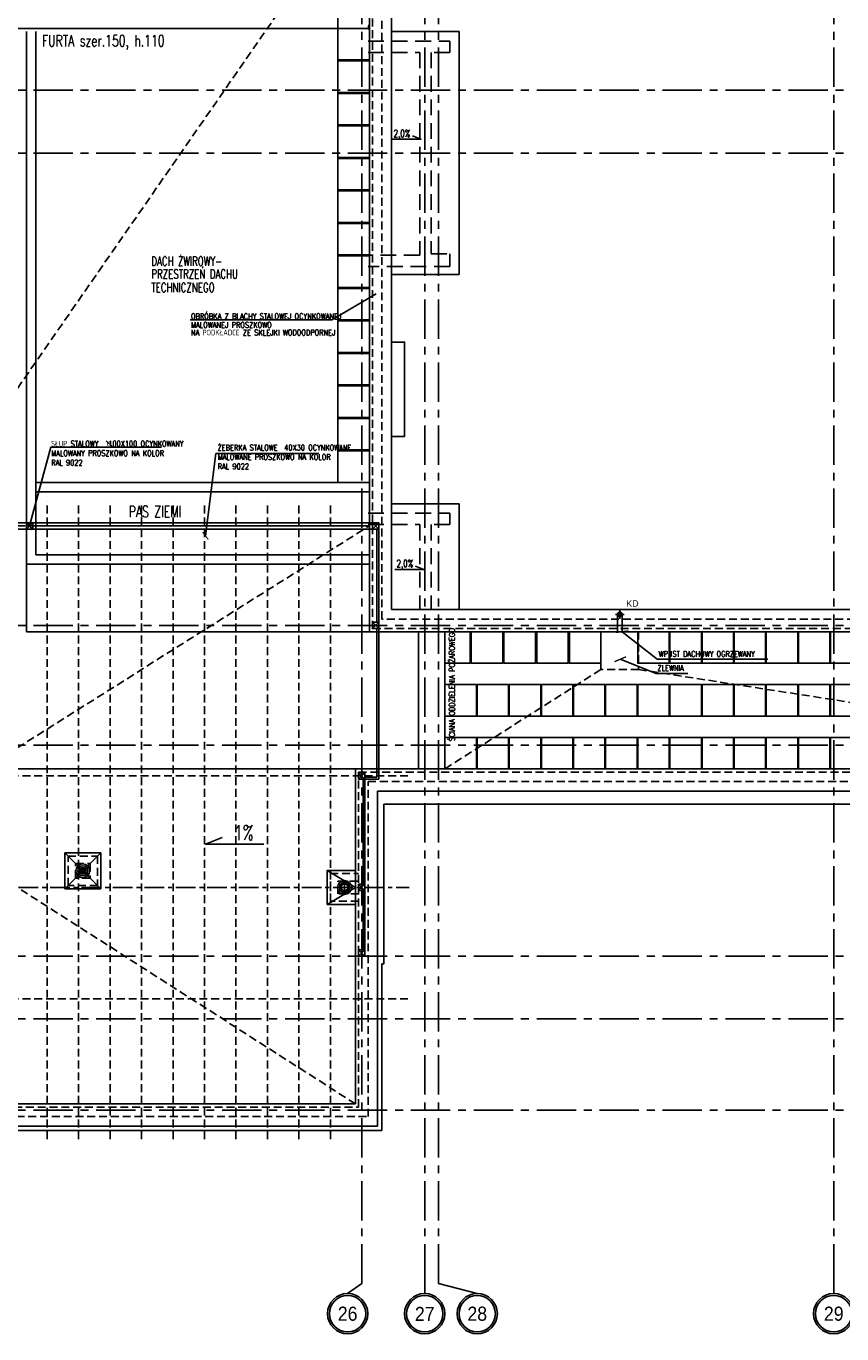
# Model space of a CAD drawing. Extents: x 41755 to 123924, y -112333 to 86187.
# Tile 240 of 256: x 107697 to 108994, y -11036 to -8959. Entities that reach past the tile are written whole.
import ezdxf
from ezdxf.enums import TextEntityAlignment as Align

# ---------------------------------------------------------------- set-up
doc = ezdxf.new("R2010")
doc.units = 0
doc.header["$LTSCALE"] = 50
for name, pattern in [('CENTER', [2, 1.25, -0.25, 0.25, -0.25]), ('DASHDOT2', [12.7, 6.35, -3.175, 0, -3.175]), ('DASHED', [0.75, 0.5, -0.25])]:
    doc.linetypes.add(name, pattern=pattern)
doc.layers.get('0').update_dxf_attribs({"color": 101, "linetype": 'CONTINUOUS'})
doc.layers.add('_opis', color=53, linetype='CONTINUOUS', lineweight=9)
for name, color, linetype in [('Ele-balustrada', 8, 'CONTINUOUS'), ('Ins-kan', 54, 'CONTINUOUS'), ('Ins-wod', 4, 'CONTINUOUS'), ('Opis-spadki', 61, 'CONTINUOUS'), ('Os-osie', 14, 'CENTER'), ('Os-osie glowne', 1, 'CENTER'), ('Os-osie-opis', 16, 'CONTINUOUS'), ('Pzt-chodniki-hatch', 252, 'CONTINUOUS'), ('Sc-metal', 141, 'CONTINUOUS'), ('Sch-opis', 51, 'CONTINUOUS'), ('W-idok', 8, 'CONTINUOUS'), ('W-idok pod', 5, 'DASHED'), ('W-izol-w', 144, 'CONTINUOUS'), ('W-otwor-strop', 1, 'CONTINUOUS'), ('W-widok-spadki', 61, 'CONTINUOUS')]:
    doc.layers.add(name, color=color, linetype=linetype)
doc.styles.add('dwg_opis duży', font='ARIAL.TTF', dxfattribs={"width": 0.9})
doc.styles.add('ROMANS', font='romans', dxfattribs={"width": 0.85})
doc.styles.add('TYTUL2', font='ARIAL.TTF')
doc.dimstyles.new('CHMIELNA', dxfattribs={"dimscale": 3.5, "dimtxt": 4, "dimasz": 1.5, "dimexe": 3, "dimexo": 0, "dimgap": 1, "dimtad": 1, "dimdec": 1, "dimrnd": 0.5, "dimzin": 12, "dimdsep": 46, "dimtxsty": 'ROMANS', "dimblk": 'DIMTICK', "dimcen": 0.09, "dimse1": 1, "dimse2": 1, "dimclrd": 143, "dimclrt": 53, "dimadec": 0, "dimazin": 0, "dimtfac": 1, "dimtdec": 1, "dimtix": 1, "dimtmove": 2, "dimatfit": 2, "dimldrblk": 'ARCHTICK', "dimfxl": 0, "dimtolj": 1, "dimtzin": 0, "dimarcsym": 0})

# ---------------------------------------------------------------- blocks, each defined once
blk = doc.blocks.new('_opis_osi_liczbowy')
blk.add_hatch(color=256).paths.add_polyline_path([(32, 32), (32, 28.8, -1), (32, -28.8), (32, -32, 1)])
for radius in [32, 28.8]:
    blk.add_circle((32, 0), radius)
at = {"style": 'dwg_opis duży', "width": 0.9}
blk.add_attdef('AXNAMEH', text='', height=22.4, rotation=90, dxfattribs=at).set_placement((32, 0), align=Align.MIDDLE_CENTER)
blk = doc.blocks.new('SPADKI')
at = {"ltscale": 25}
blk.add_lwpolyline([(0, 0), (0, -70), (-8, -50), (-8, -50)], dxfattribs=at)
at = {"ltscale": 25, "style": 'ROMANS', "width": 0.7}
blk.add_attdef('SP%', text='', height=18, rotation=90, dxfattribs=at).set_placement((-4.9, -24), align=Align.CENTER)
blk = doc.blocks.new('DIMTICK')
for p, q in [((-1, 0), (1, 0)), ((0, 1), (0, -1))]:
    blk.add_line(p, q)
at = {"const_width": 0.141}
blk.add_lwpolyline([(0.71, 0.71), (-0.71, -0.71)], dxfattribs=at)
blk = doc.blocks.new('_sfkhmgkjm')
for points in [[(-3.5, 0), (-3.5, -0.5)], [(-3.5, 0), (3.5, 0), (3.5, 0)], [(3.5, 0), (3.5, -0.5)]]:
    blk.add_lwpolyline(points)
blk.add_lwpolyline([(3.5, -0.5, -0.284735), (-3.5, -0.5, -7)], format="xyb")
blk = doc.blocks.new('_gkjgskfjgkdfh')
at = {"linetype": 'DASHDOT2', "ltscale": 0.5}
for points in [[(-7, 0), (7, 0)], [(0, -7), (0, 7)], [(0, 0), (0, -7)]]:
    blk.add_lwpolyline(points, dxfattribs=at)
at = {"ltscale": 2}
for radius in [3.75, 3.25]:
    blk.add_circle((0, 0), radius, dxfattribs=at)

msp = doc.modelspace()

# ---------------------------------------------------------------- linework, layer by layer
at = {"layer": 'Ele-balustrada'}
msp.add_lwpolyline([(106822.154, -8962.641), (108241.778, -8962.641)], dxfattribs=at)
at = {"layer": 'Ins-kan', "ltscale": 0.2}
for p, q in [((107787.593, -10305.587), (107787.593, -10295.087)), ((107792.843, -10300.337), (107782.343, -10300.337)), ((108203.518, -10334.252), (108203.518, -10319.252)), ((108211.018, -10326.752), (108196.018, -10326.752))]:
    msp.add_line(p, q, dxfattribs=at)
for centre, radius in [((107787.593, -10300.337), 11), ((108203.518, -10326.752), 11), ((108203.518, -10326.752), 7.5), ((108203.518, -10326.752), 5.5)]:
    msp.add_circle(centre, radius, dxfattribs=at)
at = {"layer": 'Ins-kan', "ltscale": 0.2, "extrusion": (0, 9.7811e-55, -1)}
msp.add_ellipse((107787.593, -10300.337), major_axis=(3.712, 3.712), ratio=1, start_param=3.92699082, end_param=10.21017612, dxfattribs=at)
at = {"layer": 'Ins-kan', "ltscale": 0.2, "extrusion": (-7.24454e-70, 9.7811e-55, -1)}
msp.add_ellipse((107787.593, -10300.337), major_axis=(2.722, 2.722), ratio=1, start_param=3.92699082, end_param=10.21017612, dxfattribs=at)
at = {"layer": 'Os-osie', "ltscale": 0.5}
msp.add_lwpolyline([(106735.466, -10326.641), (108306.466, -10326.641)], dxfattribs=at)
at = {"layer": 'Os-osie glowne'}
for points in [[(108230.966, -10955.641), (108230.966, -4978.641)], [(108330.966, -10955.641), (108330.966, -4978.641)], [(108352.966, -10955.641), (108352.966, -4978.641)], [(108980.966, -10955.641), (108980.966, -4978.641)], [(99508.966, -9060.641), (111775.966, -9060.641)], [(99508.966, -9160.641), (111775.966, -9160.641)], [(99508.966, -9910.641), (111775.966, -9910.641)], [(99508.966, -10100.641), (111775.966, -10100.641)], [(99508.966, -10435.641), (111775.966, -10435.641)], [(99508.966, -10535.641), (111775.966, -10535.641)], [(99508.966, -10680.641), (111775.966, -10680.641)]]:
    msp.add_lwpolyline(points, dxfattribs=at)
at = {"layer": 'Os-osie-opis'}
for points in [[(108208.466, -10971.641), (108230.966, -10955.641)], [(108330.966, -10955.641), (108330.966, -10971.641)], [(108414.466, -10971.641), (108352.966, -10955.641)], [(108980.966, -10955.641), (108980.966, -10971.641)]]:
    msp.add_lwpolyline(points, dxfattribs=at)
at = {"layer": 'Pzt-chodniki-hatch'}
for points in [[(108192.966, -8962.641), (108192.966, -9012.641), (108242.966, -9012.641), (108242.966, -8962.641)], [(108192.966, -9014.241), (108192.966, -9064.241), (108242.966, -9064.241), (108242.966, -9014.241)], [(108192.966, -9065.841), (108192.966, -9115.841), (108242.966, -9115.841), (108242.966, -9065.841)], [(108192.966, -9117.441), (108192.966, -9167.441), (108242.966, -9167.441), (108242.966, -9117.441)], [(108192.966, -9169.041), (108192.966, -9219.041), (108242.966, -9219.041), (108242.966, -9169.041)], [(108192.966, -9220.641), (108192.966, -9270.641), (108242.966, -9270.641), (108242.966, -9220.641)], [(108192.966, -9272.241), (108192.966, -9322.241), (108242.966, -9322.241), (108242.966, -9272.241)], [(108192.966, -9323.841), (108192.966, -9373.841), (108242.966, -9373.841), (108242.966, -9323.841)], [(108192.966, -9375.441), (108192.966, -9425.441), (108242.966, -9425.441), (108242.966, -9375.441)], [(108192.966, -9427.041), (108192.966, -9477.041), (108242.966, -9477.041), (108242.966, -9427.041)], [(108192.966, -9478.641), (108192.966, -9528.641), (108242.966, -9528.641), (108242.966, -9478.641)], [(108192.966, -9530.241), (108192.966, -9580.241), (108242.966, -9580.241), (108242.966, -9530.241)], [(108192.966, -9581.841), (108192.966, -9631.841), (108242.966, -9631.841), (108242.966, -9581.841)], [(108192.966, -9633.641), (108192.966, -9683.641), (108242.966, -9683.641), (108242.966, -9633.641)], [(108402.966, -9920.641), (108402.966, -9970.641), (108362.966, -9970.641), (108362.966, -9920.641)], [(108454.966, -9920.641), (108454.966, -9970.641), (108404.966, -9970.641), (108404.966, -9920.641)], [(108506.966, -9920.641), (108506.966, -9970.641), (108456.966, -9970.641), (108456.966, -9920.641)], [(108558.966, -9920.641), (108558.966, -9970.641), (108508.966, -9970.641), (108508.966, -9920.641)], [(108610.966, -9920.641), (108610.966, -9970.641), (108560.966, -9970.641), (108560.966, -9920.641)], [(108719.566, -9920.641), (108719.566, -9970.641), (108669.566, -9970.641), (108669.566, -9920.641)], [(108770.636, -9920.641), (108770.636, -9970.641), (108720.636, -9970.641), (108720.636, -9920.641)], [(108821.706, -9920.641), (108821.706, -9970.641), (108771.706, -9970.641), (108771.706, -9920.641)], [(108872.776, -9920.641), (108872.776, -9970.641), (108822.776, -9970.641), (108822.776, -9920.641)], [(108923.846, -9920.641), (108923.846, -9970.641), (108873.846, -9970.641), (108873.846, -9920.641)], [(108974.916, -9920.641), (108974.916, -9970.641), (108924.916, -9970.641), (108924.916, -9920.641)], [(109025.986, -9920.641), (109025.986, -9970.641), (108975.986, -9970.641), (108975.986, -9920.641)], [(108413.146, -10004.641), (108413.146, -10054.641), (108363.146, -10054.641), (108363.146, -10004.641)], [(108464.216, -10004.641), (108464.216, -10054.641), (108414.216, -10054.641), (108414.216, -10004.641)], [(108515.286, -10004.641), (108515.286, -10054.641), (108465.286, -10054.641), (108465.286, -10004.641)], [(108566.356, -10004.641), (108566.356, -10054.641), (108516.356, -10054.641), (108516.356, -10004.641)], [(108617.426, -10004.641), (108617.426, -10054.641), (108567.426, -10054.641), (108567.426, -10004.641)], [(108668.496, -10004.641), (108668.496, -10054.641), (108618.496, -10054.641), (108618.496, -10004.641)], [(108719.566, -10004.641), (108719.566, -10054.641), (108669.566, -10054.641), (108669.566, -10004.641)], [(108770.636, -10004.641), (108770.636, -10054.641), (108720.636, -10054.641), (108720.636, -10004.641)], [(108821.706, -10004.641), (108821.706, -10054.641), (108771.706, -10054.641), (108771.706, -10004.641)], [(108872.776, -10004.641), (108872.776, -10054.641), (108822.776, -10054.641), (108822.776, -10004.641)], [(108923.846, -10004.641), (108923.846, -10054.641), (108873.846, -10054.641), (108873.846, -10004.641)], [(108974.916, -10004.641), (108974.916, -10054.641), (108924.916, -10054.641), (108924.916, -10004.641)], [(109025.986, -10004.641), (109025.986, -10054.641), (108975.986, -10054.641), (108975.986, -10004.641)], [(108413.146, -10088.641), (108413.146, -10138.641), (108363.146, -10138.641), (108363.146, -10088.641)], [(108464.216, -10088.641), (108464.216, -10138.641), (108414.216, -10138.641), (108414.216, -10088.641)], [(108515.286, -10088.641), (108515.286, -10138.641), (108465.286, -10138.641), (108465.286, -10088.641)], [(108566.356, -10088.641), (108566.356, -10138.641), (108516.356, -10138.641), (108516.356, -10088.641)], [(108617.426, -10088.641), (108617.426, -10138.641), (108567.426, -10138.641), (108567.426, -10088.641)], [(108668.496, -10088.641), (108668.496, -10138.641), (108618.496, -10138.641), (108618.496, -10088.641)], [(108719.566, -10088.641), (108719.566, -10138.641), (108669.566, -10138.641), (108669.566, -10088.641)], [(108770.636, -10088.641), (108770.636, -10138.641), (108720.636, -10138.641), (108720.636, -10088.641)], [(108821.706, -10088.641), (108821.706, -10138.641), (108771.706, -10138.641), (108771.706, -10088.641)], [(108872.776, -10088.641), (108872.776, -10138.641), (108822.776, -10138.641), (108822.776, -10088.641)], [(108923.846, -10088.641), (108923.846, -10138.641), (108873.846, -10138.641), (108873.846, -10088.641)], [(108974.916, -10088.641), (108974.916, -10138.641), (108924.916, -10138.641), (108924.916, -10088.641)], [(109025.986, -10088.641), (109025.986, -10138.641), (108975.986, -10138.641), (108975.986, -10088.641)]]:
    msp.add_lwpolyline(points, close=True, dxfattribs=at)
at = {"layer": 'Sc-metal', "linetype": 'DASHED', "ltscale": 0.5}
for points in [[(107730.966, -10726.614), (107730.966, -9713.641)], [(107780.966, -10726.614), (107780.966, -9713.641)], [(107830.966, -10726.614), (107830.966, -9713.641)], [(107880.966, -10726.614), (107880.966, -9713.641)], [(107930.966, -10726.614), (107930.966, -9713.641)], [(107980.966, -10726.614), (107980.966, -9713.641)], [(108030.966, -10726.614), (108030.966, -9713.641)], [(108080.966, -10726.614), (108080.966, -9713.641)], [(108130.966, -10726.614), (108130.966, -9713.641)], [(108180.966, -10726.614), (108180.966, -9713.641)], [(106735.466, -10149.641), (108306.466, -10149.641)], [(106735.466, -10503.641), (108306.466, -10503.641)]]:
    msp.add_lwpolyline(points, dxfattribs=at)
at = {"layer": 'Sc-metal', "ltscale": 0.5}
for points in [[(106815.966, -9747.641), (108247.966, -9747.641)], [(106815.966, -9757.641), (108247.966, -9757.641)], [(108232.966, -10321.641), (108232.966, -10154.641)], [(108235.966, -10321.641), (108235.966, -10154.641)], [(108232.966, -10425.641), (108232.966, -10331.641)], [(108235.966, -10425.641), (108235.966, -10331.641)]]:
    msp.add_lwpolyline(points, dxfattribs=at)
at = {"layer": 'Sc-metal'}
for points in [[(107697.966, -9747.641), (107697.966, -9757.641), (107707.966, -9757.641), (107707.966, -9747.641)], [(108247.966, -9747.641), (108247.966, -9757.641), (108257.966, -9757.641), (108257.966, -9747.641)], [(108247.966, -9905.641), (108247.966, -9915.641), (108257.966, -9915.641), (108257.966, -9905.641)], [(108225.966, -10154.641), (108225.966, -10144.641), (108235.966, -10144.641), (108235.966, -10154.641)], [(108225.966, -10331.641), (108225.966, -10321.641), (108235.966, -10321.641), (108235.966, -10331.641)], [(108225.966, -10435.641), (108225.966, -10425.641), (108235.966, -10425.641), (108235.966, -10435.641)]]:
    msp.add_lwpolyline(points, close=True, dxfattribs=at)
for points in [[(107697.966, -9747.641), (107707.966, -9757.641)], [(107707.966, -9747.641), (107697.966, -9757.641)], [(108247.966, -9747.641), (108257.966, -9757.641)], [(108257.966, -9747.641), (108247.966, -9757.641)], [(108254.966, -9905.641), (108254.966, -9757.641)], [(108257.966, -9905.641), (108257.966, -9757.641)], [(108247.966, -9905.641), (108257.966, -9915.641)], [(108257.966, -9905.641), (108247.966, -9915.641)], [(108254.966, -9915.641), (108254.966, -10151.641)], [(108257.966, -9915.641), (108257.966, -10154.641)], [(108225.966, -10154.641), (108235.966, -10144.641)], [(108235.966, -10154.641), (108225.966, -10144.641)], [(108235.966, -10151.641), (108254.966, -10151.641)], [(108235.966, -10154.641), (108257.966, -10154.641)], [(108225.966, -10331.641), (108235.966, -10321.641)], [(108235.966, -10331.641), (108225.966, -10321.641)], [(108225.966, -10435.641), (108235.966, -10425.641)], [(108235.966, -10435.641), (108225.966, -10425.641)]]:
    msp.add_lwpolyline(points, dxfattribs=at)
at = {"layer": 'Sch-opis'}
msp.add_line((107824.712, -9617.358), (107834.038, -9626.683), dxfattribs=at)
msp.add_lwpolyline([(107958.182, -9425.41), (108183.459, -9425.41), (108253.685, -9384.169)], dxfattribs=at)
at = {"layer": 'Sch-opis', "const_width": 0.72}
msp.add_lwpolyline([(107826.495, -9619.14), (107826.495, -9624.9), (107832.255, -9624.9), (107832.255, -9619.14), (107826.495, -9619.14)], dxfattribs=at)
at = {"layer": 'W-idok', "linetype": 'DASHED', "ltscale": 0.5}
for p, q in [((108247.966, -9915.641), (108247.966, -6170.641)), ((108262.966, -9900.641), (108262.966, -6170.641)), ((109670.966, -9900.641), (108262.966, -9900.641)), ((109685.966, -9915.641), (108247.966, -9915.641)), ((108225.966, -10675.641), (108225.966, -10143.641)), ((108225.966, -10143.641), (109685.966, -10143.641)), ((108240.966, -10690.641), (108240.966, -10158.641)), ((108240.966, -10158.641), (109670.966, -10158.641)), ((106800.966, -10690.641), (108240.966, -10690.641)), ((106815.966, -10675.641), (108225.966, -10675.641))]:
    msp.add_line(p, q, dxfattribs=at)
at = {"layer": 'W-idok'}
msp.add_line((108192.966, -9683.641), (108192.966, -8815.641), dxfattribs=at)
for points in [[(107697.966, -8967.641), (107697.966, -9920.641)], [(107712.966, -8967.641), (107712.966, -9798.641)], [(107712.966, -9683.641), (108242.966, -9683.641)], [(107712.966, -9698.641), (108242.966, -9698.641)], [(107697.966, -9752.641), (108242.966, -9752.641)], [(107712.966, -9798.641), (108242.966, -9798.641)], [(107697.966, -9813.641), (108242.966, -9813.641)], [(108637.216, -9893.141), (108637.216, -9920.641)], [(108644.716, -9893.142), (108644.716, -9920.641)], [(108242.966, -9920.641), (107697.966, -9920.641)], [(106820.966, -10138.641), (108220.966, -10138.641)]]:
    msp.add_lwpolyline(points, dxfattribs=at)
msp.add_lwpolyline([(108320.966, -9920.641), (108362.966, -9920.641), (108362.966, -10138.641), (108320.966, -10138.641)], close=True, dxfattribs=at)
at = {"layer": 'W-idok', "linetype": 'DASHED', "ltscale": 0.5}
for points in [[(107764.093, -10276.837), (107811.093, -10276.837), (107811.093, -10323.837), (107764.093, -10323.837)], [(107776.093, -10288.837), (107799.093, -10288.837), (107799.093, -10311.837), (107776.093, -10311.837)]]:
    msp.add_lwpolyline(points, close=True, dxfattribs=at)
for points in [[(108225.966, -10348.752), (108180.966, -10348.752), (108180.966, -10304.752), (108225.966, -10304.752)], [(108225.966, -10336.752), (108192.966, -10336.752), (108192.966, -10316.752), (108225.966, -10316.752)]]:
    msp.add_lwpolyline(points, dxfattribs=at)
at = {"layer": 'W-idok pod', "linetype": 'Continuous'}
for p, q in [((108385.966, -8967.641), (108277.966, -8967.641)), ((108385.966, -9353.641), (108385.966, -8967.641)), ((108277.966, -9353.641), (108385.966, -9353.641)), ((108385.966, -9717.641), (108277.966, -9717.641)), ((108385.966, -9885.641), (108385.966, -9717.641))]:
    msp.add_line(p, q, dxfattribs=at)
at = {"layer": 'W-idok pod'}
for points in [[(108240.966, -8982.641), (108370.966, -8982.641), (108370.966, -9000.641), (108340.966, -9000.641), (108340.966, -9320.641), (108370.966, -9320.641), (108370.966, -9340.641), (108240.966, -9340.641)], [(108240.966, -9000.641), (108322.966, -9000.641), (108322.966, -9322.641), (108240.966, -9322.641)], [(108240.966, -9732.641), (108370.966, -9732.641), (108370.966, -9750.641), (108340.966, -9750.641), (108340.966, -9885.641)], [(108240.966, -9750.641), (108322.966, -9750.641), (108322.966, -9885.641)]]:
    msp.add_lwpolyline(points, dxfattribs=at)
at = {"layer": 'W-idok pod', "linetype": 'Continuous'}
msp.add_lwpolyline([(108277.966, -9460.641), (108298.966, -9460.641), (108298.966, -9610.641), (108277.966, -9610.641)], dxfattribs=at)
at = {"layer": 'W-izol-w', "linetype": 'Continuous'}
for p, q in [((108242.966, -9920.641), (108242.966, -6185.641)), ((108277.966, -8967.641), (108277.966, -8217.641)), ((108277.966, -9885.641), (108277.966, -8967.641)), ((109655.966, -9885.641), (108277.966, -9885.641)), ((109690.966, -9920.641), (108242.966, -9920.641)), ((108220.966, -10670.641), (108220.966, -10138.641)), ((108220.966, -10138.641), (109690.966, -10138.641)), ((108255.966, -10705.641), (108255.966, -10173.641)), ((108255.966, -10173.641), (109655.966, -10173.641)), ((106820.966, -10670.641), (108220.966, -10670.641)), ((106785.966, -10705.641), (108255.966, -10705.641))]:
    msp.add_line(p, q, dxfattribs=at)
for points in [[(106775.966, -10194.641), (106775.966, -10433.641), (106778.966, -10433.641), (106778.966, -10712.641), (108262.966, -10712.641), (108262.966, -10448.204), (108265.966, -10448.204), (108265.966, -10194.641)], [(108265.966, -10194.641), (109645.966, -10194.641)], [(107759.093, -10271.837), (107816.093, -10328.837)], [(107816.093, -10271.837), (107759.093, -10328.837)], [(108220.966, -10353.752), (108175.966, -10353.752), (108175.966, -10299.752), (108220.966, -10299.752)], [(108175.966, -10353.752), (108220.966, -10326.727), (108175.966, -10299.752)], [(108255.966, -10435.641), (108220.966, -10435.641)]]:
    msp.add_lwpolyline(points, dxfattribs=at)
msp.add_lwpolyline([(107759.093, -10271.837), (107816.093, -10271.837), (107816.093, -10328.837), (107759.093, -10328.837)], close=True, dxfattribs=at)
at = {"layer": 'W-otwor-strop', "ltscale": 0.5}
for centre in [(107787.593, -10300.337), (108203.518, -10326.752)]:
    msp.add_circle(centre, 8, dxfattribs=at)
at = {"layer": 'W-widok-spadki', "linetype": 'DASHED', "ltscale": 0.5}
for points in [[(108182.966, -8815.641), (107531.966, -9752.641)], [(106820.966, -9752.641), (108242.966, -9752.641)], [(107556.423, -10185.22), (108242.966, -9752.641)], [(108610.966, -9980.641), (108362.966, -10138.641)], [(108670.966, -9980.641), (109690.966, -10138.641)], [(108220.966, -10670.641), (107556.423, -10245.22)]]:
    msp.add_lwpolyline(points, dxfattribs=at)
msp.add_lwpolyline([(108610.966, -9980.641), (108610.966, -9920.641), (108670.966, -9920.641), (108670.966, -9980.641)], close=True, dxfattribs=at)

# ---------------------------------------------------------------- block references
at = {"layer": 'Ele-balustrada', "rotation": 270}
msp.add_blockref('_sfkhmgkjm', (108242.966, -8960.641), dxfattribs=at)
at = {"layer": 'Ins-wod'}
msp.add_blockref('_gkjgskfjgkdfh', (108640.944, -9893.141), dxfattribs=at)
at = {"layer": 'Opis-spadki'}
ref = msp.add_blockref('SPADKI', (108278.784, -9138.548), dxfattribs=dict(at, xscale=-0.6604040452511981, yscale=0.6604040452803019, zscale=0.6604040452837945, rotation=89.99999999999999))
ref.add_attrib('SP%', '2,0%', dxfattribs={"layer": '0', "ltscale": 25, "height": 11.8873, "style": 'ROMANS', "width": 0.7}).set_placement((108294.665, -9135.314), align=Align.CENTER)
ref = msp.add_blockref('SPADKI', (108283.366, -9821.623), dxfattribs=dict(at, xscale=-0.6604040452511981, yscale=0.6604040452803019, zscale=0.6604040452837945, rotation=89.99999999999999))
ref.add_attrib('SP%', '2,0%', dxfattribs={"layer": '0', "ltscale": 25, "height": 11.8873, "style": 'ROMANS', "width": 0.7}).set_placement((108299.248, -9818.389), align=Align.CENTER)
at = {"layer": 'Opis-spadki', "xscale": 1.320808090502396, "yscale": 1.320808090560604, "zscale": 1.320808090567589, "rotation": 270}
msp.add_blockref('SPADKI', (108075.042, -10258.262), dxfattribs=at).add_auto_attribs({'SP%': '1%'})
at = {"layer": 'Os-osie-opis', "rotation": 270}
for p, values in [((108208.466, -10971.641), {'AXNAMEH': '26'}), ((108414.466, -10971.641), {'AXNAMEH': '28'})]:
    msp.add_blockref('_opis_osi_liczbowy', p, dxfattribs=at).add_auto_attribs(values)
at = {"layer": 'Os-osie-opis'}
ref = msp.add_blockref('_opis_osi_liczbowy', (108330.966, -10971.641), dxfattribs=dict(at, rotation=270))
ref.add_attrib('AXNAMEH', '27', dxfattribs={"layer": '0', "height": 22.4, "style": 'dwg_opis duży', "width": 0.9}).set_placement((108330.966, -11004.023), align=Align.MIDDLE_CENTER)
ref = msp.add_blockref('_opis_osi_liczbowy', (108980.966, -10971.641), dxfattribs=dict(at, xscale=-1, rotation=89.99999999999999))
ref.add_attrib('AXNAMEH', '29', dxfattribs={"layer": '0', "height": 22.4, "style": 'dwg_opis duży', "width": 0.9}).set_placement((108981.076, -11003.641), align=Align.MIDDLE_CENTER)

# ---------------------------------------------------------------- texts
at = {"layer": 'Ins-wod', "insert": (108651.186, -9870.763), "char_height": 10.2123, "width": 1336.21749, "attachment_point": 1, "style": 'TYTUL2'}
msp.add_mtext('KD', dxfattribs=at)
at = {"layer": 'Sch-opis', "style": 'ROMANS', "width": 0.7}
for s, height, p in [('FURTA szer.150, h.110', 18, (107722.663, -8991.106)), ('DACH ŻWIROWY- ', 14.4, (107896.403, -9339.437)), ('PRZESTRZEŃ DACHU', 14.4, (107896.403, -9359.68)), ('TECHNICZNEGO', 14.4, (107896.403, -9381.229)), ('OBRÓBKA Z BLACHY STALOWEJ OCYNKOWANEJ', 9, (107959.391, -9424.175)), ('MALOWANEJ PROSZKOWO', 9, (107959.391, -9437.958)), ('NA PODKŁADCE ZE SKLEJKI WODOODPORNEJ', 9, (107959.391, -9450.013)), ('PAS ZIEMI', 18, (107860.686, -9738.944))]:
    msp.add_text(s, height=height, dxfattribs=at).set_placement(p)
msp.add_text('ŚCIANA ODDZIELENIA POŻAROWEGO', height=9, rotation=90, dxfattribs=at).set_placement((108378.72, -10094.532))
at = {"layer": 'Sch-opis', "char_height": 9, "width": 203.76147, "attachment_point": 1, "style": 'ROMANS'}
for s, insert in [('SŁUP STALOWY   100X100 OCYNKOWANY \\PMALOWANY PROSZKOWO NA KOLOR RAL 9022', (107737.277, -9617.648)), ('ŻEBERKA STALOWE  40X30 OCYNKOWANE \\PMALOWANE PROSZKOWO NA KOLOR RAL 9022', (108001.842, -9623.75)), ('WPUST DACHOWY OGRZEWANY', (108702.663, -9951.432)), ('ZLEWNIA', (108700.837, -9973.953))]:
    msp.add_mtext(s, dxfattribs=dict(at, insert=insert))

# ---------------------------------------------------------------- leaders
at = {"layer": '_opis'}
msp.add_leader([(107982.466, -9768.299), (107999.146, -9637.608), (108162.819, -9637.608)], dimstyle='CHMIELNA', override={"dimasz": 3, "dimtad": 0}, dxfattribs=at)
at = {"layer": 'Sch-opis'}
for points, override in [([(107702.966, -9752.641), (107736.503, -9627.559), (107912.77, -9627.559)], {"dimasz": 3, "dimtad": 0}), ([(108644.716, -9920.641), (108700.656, -9964.499), (108876.237, -9964.499)], {"dimasz": 4, "dimgap": 1, "dimtad": 0}), ([(108641.83, -9964.368), (108698.83, -9987.02), (108749.115, -9987.02)], {"dimasz": 4, "dimgap": 1, "dimtad": 0})]:
    msp.add_leader(points, dimstyle='CHMIELNA', override=override, dxfattribs=at)

doc.saveas('drawing.dxf')
